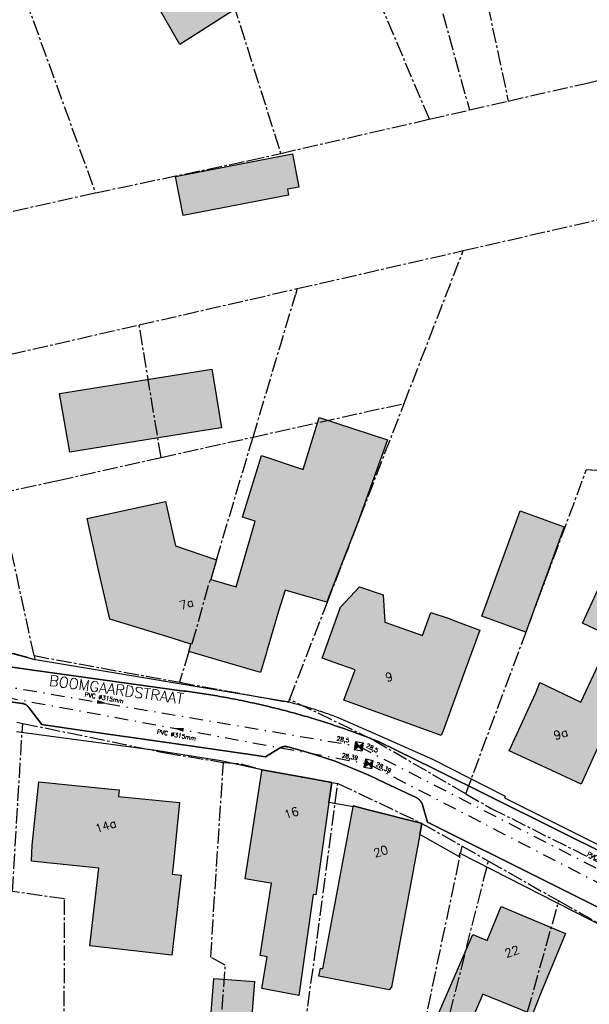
# Model space of a CAD drawing. Header units: metres. Extents: x 202952 to 203755, y 349031 to 349702.
# Tile 63 of 84: x 203461 to 203515, y 349314 to 349407. Entities that reach past the tile are written whole.
import ezdxf
from ezdxf.enums import TextEntityAlignment as Align

# ---------------------------------------------------------------- set-up
doc = ezdxf.new("R2010")
doc.units = ezdxf.units.M
doc.linetypes.add('1-200 CENTER', pattern=[4.28625, 2.8575, -0.47625, 0.47625, -0.47625])
doc.linetypes.add('1-200 DASHDOT', pattern=[2.54, 1.27, -0.635, 0, -0.635])
for name, color, linetype in [('PH-BEST-BEBOUWING', 1, 'Continuous'), ('PH-BEST-BEBOUWING-ARCERING', 254, 'Continuous'), ('PH-BEST-HUISNUMMER', 7, 'Continuous'), ('PH-BEST-KADASTRALE-GRENS', 240, '1-200 CENTER'), ('PH-BEST-PUT-HANDHAVEN', 44, 'Continuous'), ('PH-BEST-RIO-HANDHAVEN-DWA', 44, '1-200 DASHDOT'), ('PH-BEST-RIO-HANDHAVEN-RWA', 44, '1-200 DASHDOT'), ('PH-BEST-RIO-TEKST', 8, 'Continuous'), ('PH-BEST-RIO-TEKST-VLOEIVLAK', 8, 'Continuous'), ('PH-BEST-STRAATNAAM-RIOLERING', 7, 'Continuous'), ('PH-BEST-WEGDEEL', 254, 'Continuous')]:
    doc.layers.add(name, color=color, linetype=linetype)
doc.styles.add('ROMANS', font='romans.shx')

# ---------------------------------------------------------------- blocks, each defined once
blk = doc.blocks.new('*U26')
h = blk.add_hatch(color=256)
h.paths.add_polyline_path([(0, 0), (-0.375, 0.375), (-0.375, -0.375)])
h.paths.add_polyline_path([(0.375, 0.375), (0, 0), (0.375, -0.375)])
for p, q in [((-0.375, -0.375), (0.375, 0.375)), ((-0.375, 0.375), (0.375, -0.375))]:
    blk.add_line(p, q)
blk.add_lwpolyline([(-0.375, -0.375), (0.375, -0.375), (0.375, 0.375), (-0.375, 0.375)], close=True)
blk = doc.blocks.new('Materialisatie')
blk.add_solid([(-1.04, 0.173), (-1.04, -0.173), (0, 0)])
at = {"style": 'ROMANS'}
blk.add_attdef('MATERIALISATIE', (-2.631, 0.657), '', height=0.4, dxfattribs=at)

msp = doc.modelspace()

# ---------------------------------------------------------------- hatches: boundary and pattern name
at = {"layer": 'PH-BEST-BEBOUWING-ARCERING'}
for points in [[(203457.56, 349436.22), (203454.61, 349441.45), (203455.884, 349442.169), (203460.659, 349444.864), (203462.07, 349445.66), (203465.02, 349440.43), (203474.436, 349424.805), (203476.809, 349420.867), (203475.989, 349420.386), (203477.509, 349417.788), (203478.164, 349416.669), (203480.996, 349407.699), (203476.077, 349404.558), (203471.394, 349412.704), (203461.506, 349429.513)], [(203487.26, 349391.145), (203486.188, 349390.939), (203486.295, 349390.385), (203476.369, 349388.477), (203475.664, 349392.147), (203486.647, 349394.258)], [(203464.767, 349371.727), (203479.072, 349374.015), (203479.285, 349372.711), (203479.976, 349368.482), (203478.554, 349368.253), (203475.044, 349367.688), (203465.722, 349366.208)], [(203477.102, 349348.139), (203475.344, 349348.683), (203470.529, 349350.173), (203469.473, 349350.5), (203468.438, 349355.097), (203467.348, 349359.942), (203474.709, 349361.546), (203475.645, 349357.378), (203479.5, 349356.053), (203478.996, 349354.233), (203481.349, 349353.515), (203483.143, 349359.692), (203481.945, 349360.072), (203483.74, 349365.874), (203487.645, 349364.575), (203489.172, 349369.456), (203495.587, 349367.365), (203492.84, 349359.671), (203490.052, 349352.519), (203489.889, 349352.1), (203487.916, 349352.662), (203485.966, 349353.218), (203485.34, 349351.23), (203484.276, 349347.602), (203484.198, 349347.338), (203483.65, 349345.47), (203476.9, 349347.45)], [(203512.184, 349359.162), (203508.593, 349349.266), (203504.46, 349350.761), (203508.038, 349360.664)], [(203492.532, 349345.734), (203490.571, 349346.414), (203489.444, 349346.805), (203490.329, 349349.265), (203491.173, 349351.612), (203492.964, 349353.543), (203495.167, 349352.773), (203495.333, 349350.214), (203497.035, 349349.606), (203498.865, 349348.953), (203499.644, 349351.111), (203501.367, 349350.538), (203501.927, 349350.328), (203504.26, 349349.454), (203502.7, 349345.18), (203500.803, 349339.985), (203500.64, 349339.54), (203498.905, 349340.173), (203491.49, 349342.88)], [(203516.29, 349340.42), (203514.952, 349337.526), (203513.77, 349334.97), (203510.553, 349336.457), (203507.02, 349338.09), (203509.54, 349343.54), (203509.89, 349344.539), (203513.763, 349342.669), (203516.64, 349348.809), (203513.898, 349350.094), (203515.352, 349353.236), (203520.021, 349351.048), (203519.7, 349348.405), (203519.367, 349347.654), (203516.404, 349341.282), (203516.631, 349341.176)], [(203482.198, 349326.054), (203483.76, 349336.19), (203483.763, 349336.318), (203484.156, 349336.251), (203488.148, 349335.522), (203490.35, 349335.12), (203490.082, 349333.225), (203488.857, 349324.566), (203488.602, 349324.578), (203487.265, 349315.073), (203483.776, 349315.731), (203484.278, 349318.723), (203483.614, 349318.834), (203484.668, 349325.639), (203484.167, 349325.723)], [(203462.12, 349327.726), (203462.2, 349329.22), (203462.8, 349335.19), (203469.343, 349334.532), (203470.36, 349334.43), (203470.3, 349333.81), (203476.04, 349333.23), (203475.44, 349327.26), (203475.356, 349326.498), (203476.206, 349326.407), (203475.33, 349318.885), (203467.605, 349319.754), (203467.669, 349320.304), (203468.458, 349327.062), (203464.499, 349327.477), (203463.556, 349327.576)], [(203495.738, 349315.614), (203489.133, 349316.909), (203489.275, 349317.655), (203489.497, 349317.601), (203492.358, 349332.843), (203492.37, 349332.91), (203493.879, 349332.526), (203498.746, 349331.289), (203498.82, 349331.27), (203498.625, 349330.224), (203495.953, 349315.875)], [(203510.02, 349315.38), (203509.675, 349314.502), (203509.207, 349313.309), (203508.945, 349313.414), (203504.533, 349315.191), (203503.26, 349312.224), (203500.401, 349313.436), (203503.607, 349320.822), (203504.938, 349320.256), (203506.26, 349323.44), (203512.32, 349320.92)], [(203483.088, 349316.39), (203482.684, 349311.186), (203478.863, 349311.483), (203479.267, 349316.686)]]:
    msp.add_hatch(color=256, dxfattribs=at).paths.add_polyline_path(points)

# ---------------------------------------------------------------- linework, layer by layer
at = {"layer": 'PH-BEST-BEBOUWING'}
for points in [[(203457.56, 349436.22), (203454.61, 349441.45), (203455.884, 349442.169), (203460.659, 349444.864), (203462.07, 349445.66), (203465.02, 349440.43), (203474.436, 349424.805), (203476.809, 349420.867), (203475.989, 349420.386), (203477.509, 349417.788), (203478.164, 349416.669), (203480.996, 349407.699), (203476.077, 349404.558), (203471.394, 349412.704), (203461.506, 349429.513), (203457.56, 349436.22)], [(203487.26, 349391.145), (203486.188, 349390.939), (203486.295, 349390.385), (203476.369, 349388.477), (203475.664, 349392.147), (203486.647, 349394.258), (203487.26, 349391.145)], [(203464.767, 349371.727), (203479.072, 349374.015), (203479.285, 349372.711), (203479.976, 349368.482), (203478.554, 349368.253), (203475.044, 349367.688), (203465.722, 349366.208), (203464.767, 349371.727)], [(203477.102, 349348.139), (203475.344, 349348.683), (203470.529, 349350.173), (203469.473, 349350.5), (203468.438, 349355.097), (203467.348, 349359.942), (203474.709, 349361.546), (203475.645, 349357.378), (203479.5, 349356.053), (203478.996, 349354.233), (203481.349, 349353.515), (203483.143, 349359.692), (203481.945, 349360.072), (203483.74, 349365.874), (203487.645, 349364.575), (203489.172, 349369.456), (203495.587, 349367.365), (203492.84, 349359.671), (203490.052, 349352.519), (203489.889, 349352.1), (203487.916, 349352.662), (203485.966, 349353.218), (203485.34, 349351.23), (203484.276, 349347.602), (203484.198, 349347.338), (203483.65, 349345.47), (203476.9, 349347.45), (203477.102, 349348.139)], [(203512.184, 349359.162), (203508.593, 349349.266), (203504.46, 349350.761), (203508.038, 349360.664), (203512.184, 349359.162)], [(203492.532, 349345.734), (203490.571, 349346.414), (203489.444, 349346.805), (203490.329, 349349.265), (203491.173, 349351.612), (203492.964, 349353.543), (203495.167, 349352.773), (203495.333, 349350.214), (203497.035, 349349.606), (203498.865, 349348.953), (203499.644, 349351.111), (203501.367, 349350.538), (203501.927, 349350.328), (203504.26, 349349.454), (203502.7, 349345.18), (203500.803, 349339.985), (203500.64, 349339.54), (203498.905, 349340.173), (203491.49, 349342.88), (203492.532, 349345.734)], [(203516.29, 349340.42), (203514.952, 349337.526), (203513.77, 349334.97), (203510.553, 349336.457), (203507.02, 349338.09), (203509.54, 349343.54), (203509.89, 349344.539), (203513.763, 349342.669), (203516.64, 349348.809), (203513.898, 349350.094), (203515.352, 349353.236), (203520.021, 349351.048), (203519.7, 349348.405), (203519.367, 349347.654), (203516.404, 349341.282), (203516.631, 349341.176), (203516.29, 349340.42)], [(203482.198, 349326.054), (203483.76, 349336.19), (203483.763, 349336.318), (203484.156, 349336.251), (203488.148, 349335.522), (203490.35, 349335.12), (203490.082, 349333.225), (203488.857, 349324.566), (203488.602, 349324.578), (203487.265, 349315.073), (203483.776, 349315.731), (203484.278, 349318.723), (203483.614, 349318.834), (203484.668, 349325.639), (203484.167, 349325.723), (203482.198, 349326.054)], [(203462.12, 349327.726), (203462.2, 349329.22), (203462.8, 349335.19), (203469.343, 349334.532), (203470.36, 349334.43), (203470.3, 349333.81), (203476.04, 349333.23), (203475.44, 349327.26), (203475.356, 349326.498), (203476.206, 349326.407), (203475.33, 349318.885), (203467.605, 349319.754), (203467.669, 349320.304), (203468.458, 349327.062), (203464.499, 349327.477), (203463.556, 349327.576), (203462.12, 349327.726)], [(203495.738, 349315.614), (203489.133, 349316.909), (203489.275, 349317.655), (203489.497, 349317.601), (203492.358, 349332.843), (203492.37, 349332.91), (203493.879, 349332.526), (203498.746, 349331.289), (203498.82, 349331.27), (203498.625, 349330.224), (203495.953, 349315.875), (203495.738, 349315.614)], [(203510.02, 349315.38), (203509.675, 349314.502), (203509.207, 349313.309), (203508.945, 349313.414), (203504.533, 349315.191), (203503.26, 349312.224), (203500.401, 349313.436), (203503.607, 349320.822), (203504.938, 349320.256), (203506.26, 349323.44), (203512.32, 349320.92), (203510.02, 349315.38)], [(203483.088, 349316.39), (203482.684, 349311.186), (203478.863, 349311.483), (203479.267, 349316.686), (203483.088, 349316.39)]]:
    msp.add_lwpolyline(points, close=True, dxfattribs=at)
at = {"layer": 'PH-BEST-KADASTRALE-GRENS', "ltscale": 0.5}
for p, q in [((203460.108, 349412.844), (203468.132, 349390.6)), ((203514.335, 349400.929), (203521.98, 349402.681)), ((203506.935, 349399.232), (203514.335, 349400.929)), ((203503.283, 349398.393), (203506.935, 349399.232)), ((203499.507, 349397.525), (203503.283, 349398.393)), ((203485.546, 349394.311), (203499.507, 349397.525)), ((203502.706, 349385.161), (203516.639, 349388.357)), ((203487.102, 349381.582), (203502.706, 349385.161)), ((203497.151, 349370.783), (203502.706, 349385.161)), ((203472.242, 349378.174), (203487.102, 349381.582)), ((203487.102, 349381.582), (203486.936, 349381.014)), ((203482.946, 349367.619), (203486.936, 349381.014)), ((203433.017, 349369.178), (203472.242, 349378.174)), ((203474.305, 349365.695), (203472.242, 349378.174)), ((203482.946, 349367.619), (203497.151, 349370.783)), ((203489.91, 349352.037), (203497.151, 349370.783)), ((203474.305, 349365.695), (203482.946, 349367.619)), ((203479.5, 349356.053), (203482.946, 349367.619)), ((203464.643, 349363.543), (203474.305, 349365.695)), ((203502.94, 349334.05), (203514.289, 349364.573)), ((203514.289, 349364.573), (203522.208, 349364.062)), ((203459.066, 349362.328), (203464.643, 349363.543)), ((203462.365, 349347.059), (203459.906, 349358.431)), ((203479.5, 349356.053), (203478.996, 349354.233)), ((203477.235, 349348.188), (203478.933, 349354.252)), ((203478.933, 349354.252), (203478.996, 349354.233)), ((203489.62, 349351.287), (203489.91, 349352.037)), ((203486.382, 349342.943), (203489.62, 349351.287)), ((203476.9, 349347.45), (203477.102, 349348.139)), ((203477.102, 349348.139), (203477.125, 349348.218)), ((203477.125, 349348.218), (203477.235, 349348.188)), ((203462.365, 349347.059), (203462.442, 349346.702)), ((203462.365, 349347.059), (203476.049, 349344.547)), ((203476.9, 349347.45), (203476.049, 349344.547)), ((203461.783, 349346.883), (203462.442, 349346.702)), ((203476.049, 349344.547), (203486.275, 349342.67)), ((203486.275, 349342.67), (203486.382, 349342.943)), ((203460.74, 349340.81), (203461.297, 349340.685)), ((203482.69, 349273.724), (203490.921, 349335.039)), ((203488.345, 349261.401), (203502.602, 349329.133)), ((203502.602, 349329.133), (203505.068, 349327.725)), ((203488.345, 349261.401), (203505.068, 349327.725)), ((203505.068, 349327.725), (203511.687, 349323.977)), ((203491.858, 349253.75), (203511.687, 349323.977)), ((203511.687, 349323.977), (203518.415, 349320.187))]:
    msp.add_line(p, q, dxfattribs=at)
for points in [[(203482.036, 349469.885), (203489.38, 349459.59), (203496.939, 349445.913), (203506.935, 349399.232)], [(203475.494, 349461.753), (203483.351, 349453.513), (203484.169, 349452.71), (203488.014, 349448.782), (203490.734, 349450.401), (203495.097, 349442.659), (203491.668, 349440.539), (203503.283, 349398.393)], [(203469.904, 349456.688), (203474.373, 349450.85), (203485.334, 349432.795), (203484.709, 349432.422), (203499.507, 349397.525)], [(203462.07, 349445.66), (203476.809, 349420.867), (203477.665, 349418.946), (203478.504, 349416.578), (203485.546, 349394.311)], [(203468.132, 349390.6), (203482.585, 349393.631), (203485.546, 349394.311)], [(203429.944, 349382.83), (203456.226, 349387.954), (203468.132, 349390.6)], [(203461.783, 349346.883), (203457.533, 349348.047), (203457.837, 349349.207), (203456.132, 349357.578)], [(203502.94, 349334.05), (203494.215, 349339.12), (203486.382, 349342.943)], [(203465.123, 349288.364), (203465.238, 349324.175), (203460.339, 349324.85), (203461.297, 349340.685)], [(203461.297, 349340.685), (203474.732, 349337.908), (203480.157, 349337.011)], [(203478.061, 349283.816), (203480.338, 349317.937), (203478.969, 349318.677), (203480.157, 349337.011)], [(203480.157, 349337.011), (203481.811, 349336.891), (203483.78, 349336.32), (203490.35, 349335.12), (203490.921, 349335.039)], [(203490.921, 349335.039), (203498.82, 349331.27), (203502.602, 349329.133)], [(203502.94, 349334.05), (203505.339, 349332.678), (203515.913, 349327.376)]]:
    msp.add_lwpolyline(points, dxfattribs=at)
at = {"layer": 'PH-BEST-RIO-HANDHAVEN-DWA'}
for p, q in [((203445.744, 349346.528), (203492.896, 349338.528)), ((203492.896, 349338.528), (203539.792, 349314.432))]:
    msp.add_line(p, q, dxfattribs=at)
at = {"layer": 'PH-BEST-RIO-HANDHAVEN-RWA'}
for p, q in [((203456.976, 349343.648), (203493.808, 349336.864)), ((203493.808, 349336.864), (203541.344, 349312.224))]:
    msp.add_line(p, q, dxfattribs=at)
at = {"layer": 'PH-BEST-WEGDEEL'}
for points in [[(203457.641, 349347.972), (203462.195, 349346.75), (203462.319, 349346.717), (203486.165, 349342.735), (203486.332, 349342.693), (203486.498, 349342.651), (203486.664, 349342.608), (203486.83, 349342.564), (203486.996, 349342.519), (203487.162, 349342.474), (203487.328, 349342.428), (203487.493, 349342.381), (203487.658, 349342.334), (203487.823, 349342.286), (203487.988, 349342.237), (203488.153, 349342.188), (203488.318, 349342.138), (203488.482, 349342.087), (203488.646, 349342.036), (203488.81, 349341.984), (203488.973, 349341.931), (203489.136, 349341.877), (203489.299, 349341.823), (203489.462, 349341.768), (203489.624, 349341.712), (203489.786, 349341.656), (203489.948, 349341.599), (203490.11, 349341.541), (203490.272, 349341.483), (203490.433, 349341.424), (203490.594, 349341.364), (203490.755, 349341.303), (203490.916, 349341.242), (203491.076, 349341.18), (203495.296, 349339.311), (203499.878, 349337.268), (203506.647, 349333.835), (203506.567, 349333.678), (203530.914, 349321.475)], [(203453.51, 349346.929), (203462.271, 349345.692), (203476.457, 349343.726), (203476.666, 349343.699), (203476.874, 349343.671), (203477.083, 349343.643), (203477.291, 349343.614), (203477.5, 349343.585), (203477.708, 349343.555), (203477.916, 349343.525), (203478.124, 349343.494), (203478.332, 349343.462), (203478.54, 349343.43), (203478.747, 349343.397), (203478.955, 349343.363), (203479.162, 349343.329), (203479.37, 349343.294), (203479.577, 349343.259), (203479.784, 349343.223), (203479.992, 349343.187), (203480.199, 349343.15), (203480.406, 349343.113), (203480.613, 349343.075), (203480.82, 349343.036), (203481.026, 349342.997), (203481.233, 349342.957), (203481.439, 349342.916), (203481.645, 349342.875), (203481.852, 349342.833), (203482.058, 349342.791), (203482.264, 349342.748), (203482.469, 349342.705), (203482.675, 349342.661), (203482.88, 349342.616), (203483.086, 349342.571), (203483.291, 349342.525), (203483.496, 349342.479), (203483.702, 349342.432), (203483.907, 349342.385), (203484.112, 349342.337), (203484.316, 349342.288), (203484.521, 349342.239), (203484.725, 349342.189), (203484.93, 349342.139), (203485.134, 349342.088), (203485.338, 349342.037), (203485.542, 349341.985), (203485.745, 349341.932), (203485.949, 349341.879), (203486.152, 349341.825), (203486.355, 349341.77), (203486.558, 349341.715), (203486.761, 349341.66), (203486.964, 349341.604), (203487.167, 349341.547), (203487.369, 349341.49), (203487.571, 349341.432), (203487.773, 349341.374), (203487.975, 349341.315), (203488.177, 349341.256), (203488.379, 349341.196), (203488.58, 349341.135), (203488.781, 349341.074), (203488.982, 349341.012), (203489.183, 349340.95), (203489.384, 349340.887), (203489.585, 349340.824), (203489.785, 349340.76), (203489.985, 349340.695), (203490.185, 349340.629), (203490.384, 349340.563), (203490.584, 349340.497), (203490.783, 349340.43), (203490.983, 349340.363), (203491.182, 349340.295), (203491.381, 349340.227), (203491.58, 349340.158), (203491.778, 349340.088), (203491.977, 349340.018), (203492.175, 349339.947), (203492.373, 349339.875), (203492.571, 349339.803), (203492.768, 349339.731), (203492.965, 349339.658), (203493.162, 349339.585), (203493.359, 349339.511), (203493.556, 349339.436), (203493.752, 349339.36), (203493.948, 349339.284), (203494.144, 349339.208), (203494.34, 349339.131), (203494.536, 349339.054), (203494.731, 349338.976), (203499.901, 349336.451), (203539.15, 349316.913)], [(203539.15, 349316.913), (203499.901, 349336.451), (203494.731, 349338.976), (203494.536, 349339.054), (203494.34, 349339.131), (203494.144, 349339.208), (203493.948, 349339.284), (203493.752, 349339.36), (203493.556, 349339.436), (203493.359, 349339.511), (203493.162, 349339.585), (203492.965, 349339.658), (203492.768, 349339.731), (203492.571, 349339.803), (203492.373, 349339.875), (203492.175, 349339.947), (203491.977, 349340.018), (203491.778, 349340.088), (203491.58, 349340.158), (203491.381, 349340.227), (203491.182, 349340.295), (203490.983, 349340.363), (203490.783, 349340.43), (203490.584, 349340.497), (203490.384, 349340.563), (203490.185, 349340.629), (203489.985, 349340.695), (203489.785, 349340.76), (203489.585, 349340.824), (203489.384, 349340.887), (203489.183, 349340.95), (203488.982, 349341.012), (203488.781, 349341.074), (203488.58, 349341.135), (203488.379, 349341.196), (203488.177, 349341.256), (203487.975, 349341.315), (203487.773, 349341.374), (203487.571, 349341.432), (203487.369, 349341.49), (203487.167, 349341.547), (203486.964, 349341.604), (203486.761, 349341.66), (203486.558, 349341.715), (203486.355, 349341.77), (203486.152, 349341.825), (203485.949, 349341.879), (203485.745, 349341.932), (203485.542, 349341.985), (203485.338, 349342.037), (203485.134, 349342.088), (203484.93, 349342.139), (203484.725, 349342.189), (203484.521, 349342.239), (203484.316, 349342.288), (203484.112, 349342.337), (203483.907, 349342.385), (203483.702, 349342.432), (203483.496, 349342.479), (203483.291, 349342.525), (203483.086, 349342.571), (203482.88, 349342.616), (203482.675, 349342.661), (203482.469, 349342.705), (203482.264, 349342.748), (203482.058, 349342.791), (203481.852, 349342.833), (203481.645, 349342.875), (203481.439, 349342.916), (203481.233, 349342.957), (203481.026, 349342.997), (203480.82, 349343.036), (203480.613, 349343.075), (203480.406, 349343.113), (203480.199, 349343.15), (203479.992, 349343.187), (203479.784, 349343.223), (203479.577, 349343.259), (203479.37, 349343.294), (203479.162, 349343.329), (203478.955, 349343.363), (203478.747, 349343.397), (203478.54, 349343.43), (203478.332, 349343.462), (203478.124, 349343.494), (203477.916, 349343.525), (203477.708, 349343.555), (203477.5, 349343.585), (203477.291, 349343.614), (203477.083, 349343.643), (203476.874, 349343.671), (203476.666, 349343.699), (203476.457, 349343.726), (203462.271, 349345.692), (203453.51, 349346.929)], [(203458.003, 349343.015), (203461.214, 349342.567), (203461.236, 349342.565), (203461.258, 349342.562), (203461.28, 349342.559), (203461.302, 349342.555), (203461.324, 349342.55), (203461.346, 349342.545), (203461.367, 349342.54), (203461.389, 349342.534), (203461.41, 349342.527), (203461.431, 349342.52), (203461.452, 349342.512), (203461.473, 349342.504), (203461.493, 349342.495), (203461.513, 349342.486), (203461.533, 349342.476), (203461.553, 349342.466), (203461.572, 349342.455), (203461.591, 349342.443), (203461.61, 349342.431), (203461.629, 349342.419), (203461.647, 349342.406), (203461.665, 349342.393), (203461.682, 349342.379), (203461.699, 349342.365), (203461.716, 349342.35), (203461.732, 349342.335), (203461.748, 349342.32), (203461.764, 349342.304), (203461.779, 349342.288), (203461.794, 349342.271), (203461.809, 349342.254), (203461.823, 349342.237), (203461.836, 349342.219), (203461.849, 349342.201), (203461.861, 349342.182), (203461.873, 349342.163), (203463.108, 349340.576), (203466.271, 349340.118), (203475.95, 349338.715), (203482.458, 349337.773), (203484.119, 349337.532), (203485.42, 349338.338), (203485.44, 349338.351), (203485.46, 349338.363), (203485.48, 349338.375), (203485.501, 349338.386), (203485.522, 349338.397), (203485.543, 349338.408), (203485.564, 349338.418), (203485.585, 349338.427), (203485.607, 349338.436), (203485.629, 349338.444), (203485.651, 349338.452), (203485.674, 349338.459), (203485.697, 349338.466), (203485.719, 349338.472), (203485.742, 349338.478), (203485.765, 349338.483), (203485.788, 349338.488), (203485.811, 349338.492), (203485.834, 349338.495), (203485.858, 349338.498), (203485.881, 349338.5), (203485.905, 349338.502), (203485.928, 349338.503), (203485.952, 349338.504), (203485.976, 349338.504), (203485.999, 349338.503), (203486.023, 349338.502), (203486.046, 349338.5), (203486.07, 349338.498), (203486.093, 349338.496), (203486.116, 349338.492), (203486.139, 349338.488), (203486.162, 349338.484), (203486.185, 349338.479), (203486.208, 349338.474), (203486.231, 349338.468), (203488.133, 349337.952), (203490.658, 349337.118), (203493.817, 349335.797), (203495.391, 349335.057), (203498.356, 349333.663), (203498.38, 349333.648), (203498.404, 349333.633), (203498.427, 349333.617), (203498.45, 349333.6), (203498.473, 349333.583), (203498.495, 349333.565), (203498.516, 349333.547), (203498.537, 349333.528), (203498.558, 349333.509), (203498.578, 349333.489), (203498.598, 349333.469), (203498.618, 349333.449), (203498.637, 349333.428), (203498.655, 349333.406), (203498.673, 349333.384), (203498.69, 349333.362), (203498.707, 349333.339), (203498.724, 349333.316), (203498.739, 349333.292), (203498.754, 349333.268), (203498.769, 349333.244), (203498.783, 349333.22), (203498.797, 349333.195), (203498.81, 349333.17), (203498.822, 349333.145), (203498.834, 349333.119), (203498.845, 349333.093), (203498.855, 349333.067), (203498.865, 349333.04), (203498.874, 349333.013), (203499.349, 349331.398), (203520.945, 349320.605)], [(203520.945, 349320.605), (203499.349, 349331.398), (203498.874, 349333.013), (203498.865, 349333.04), (203498.855, 349333.067), (203498.845, 349333.093), (203498.834, 349333.119), (203498.822, 349333.145), (203498.81, 349333.17), (203498.797, 349333.195), (203498.783, 349333.22), (203498.769, 349333.244), (203498.754, 349333.268), (203498.739, 349333.292), (203498.724, 349333.316), (203498.707, 349333.339), (203498.69, 349333.362), (203498.673, 349333.384), (203498.655, 349333.406), (203498.637, 349333.428), (203498.618, 349333.449), (203498.598, 349333.469), (203498.578, 349333.489), (203498.558, 349333.509), (203498.537, 349333.528), (203498.516, 349333.547), (203498.495, 349333.565), (203498.473, 349333.583), (203498.45, 349333.6), (203498.427, 349333.617), (203498.404, 349333.633), (203498.38, 349333.648), (203498.356, 349333.663), (203495.391, 349335.057), (203493.817, 349335.797), (203490.658, 349337.118), (203488.133, 349337.952), (203486.231, 349338.468), (203486.208, 349338.474), (203486.185, 349338.479), (203486.162, 349338.484), (203486.139, 349338.488), (203486.116, 349338.492), (203486.093, 349338.496), (203486.07, 349338.498), (203486.046, 349338.5), (203486.023, 349338.502), (203485.999, 349338.503), (203485.976, 349338.504), (203485.952, 349338.504), (203485.928, 349338.503), (203485.905, 349338.502), (203485.881, 349338.5), (203485.858, 349338.498), (203485.834, 349338.495), (203485.811, 349338.492), (203485.788, 349338.488), (203485.765, 349338.483), (203485.742, 349338.478), (203485.719, 349338.472), (203485.697, 349338.466), (203485.674, 349338.459), (203485.651, 349338.452), (203485.629, 349338.444), (203485.607, 349338.436), (203485.585, 349338.427), (203485.564, 349338.418), (203485.543, 349338.408), (203485.522, 349338.397), (203485.501, 349338.386), (203485.48, 349338.375), (203485.46, 349338.363), (203485.44, 349338.351), (203485.42, 349338.338), (203484.119, 349337.532), (203482.458, 349337.773), (203475.95, 349338.715), (203466.271, 349340.118), (203463.108, 349340.576), (203461.873, 349342.163), (203461.861, 349342.182), (203461.849, 349342.201), (203461.836, 349342.219), (203461.823, 349342.237), (203461.809, 349342.254), (203461.794, 349342.271), (203461.779, 349342.288), (203461.764, 349342.304), (203461.748, 349342.32), (203461.732, 349342.335), (203461.716, 349342.35), (203461.699, 349342.365), (203461.682, 349342.379), (203461.665, 349342.393), (203461.647, 349342.406), (203461.629, 349342.419), (203461.61, 349342.431), (203461.591, 349342.443), (203461.572, 349342.455), (203461.553, 349342.466), (203461.533, 349342.476), (203461.513, 349342.486), (203461.493, 349342.495), (203461.473, 349342.504), (203461.452, 349342.512), (203461.431, 349342.52), (203461.41, 349342.527), (203461.389, 349342.534), (203461.367, 349342.54), (203461.346, 349342.545), (203461.324, 349342.55), (203461.302, 349342.555), (203461.28, 349342.559), (203461.258, 349342.562), (203461.236, 349342.565), (203461.214, 349342.567), (203458.003, 349343.015)], [(203519.104, 349319.914), (203502.365, 349328.472), (203502.286, 349328.164), (203498.625, 349330.224), (203498.82, 349331.27), (203498.746, 349331.289), (203493.879, 349332.526), (203492.37, 349332.91), (203492.358, 349332.843), (203490.082, 349333.225), (203490.35, 349335.12), (203488.148, 349335.522), (203484.156, 349336.251), (203483.763, 349336.318), (203479.933, 349337.147), (203475.739, 349337.814), (203473.798, 349338.122), (203465.848, 349339.193), (203460.714, 349339.885)]]:
    msp.add_lwpolyline(points, dxfattribs=at)

# ---------------------------------------------------------------- block references
at = {"layer": 'PH-BEST-PUT-HANDHAVEN'}
for p, rotation in [((203492.896, 349338.528), 350.3706627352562), ((203493.808, 349336.864), 349.5637916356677)]:
    msp.add_blockref('*U26', p, dxfattribs=dict(at, rotation=rotation))
at = {"layer": 'PH-BEST-RIO-TEKST'}
ref = msp.add_blockref('Materialisatie', (203469.32, 349342.528), dxfattribs=dict(at, rotation=349.9131528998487))
ref.add_attrib('MATERIALISATIE', 'PVC %%c315mm ', (203467.106, 349343.212), dxfattribs={"layer": '0', "height": 0.4, "rotation": 349.91315, "style": 'ROMANS'})
ref = msp.add_blockref('Materialisatie', (203475.392, 349340.256), dxfattribs=dict(at, rotation=169.5643025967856))
ref.add_attrib('MATERIALISATIE', 'PVC %%c315mm ', (203473.906, 349339.721), dxfattribs={"layer": '0', "height": 0.4, "rotation": 349.5643, "style": 'ROMANS'})
at = {"layer": 'PH-BEST-RIO-TEKST', "rotation": 332.8050938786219}
msp.add_blockref('Materialisatie', (203516.344, 349326.48), dxfattribs=at).add_auto_attribs({'MATERIALISATIE': 'PVC %%c315mm '})

# ---------------------------------------------------------------- texts
at = {"layer": 'PH-BEST-HUISNUMMER', "style": 'ROMANS'}
for s, p in [('7a', (203476.697, 349351.928)), ('9', (203495.73, 349345.058)), ('9a', (203511.864, 349339.707)), ('16', (203486.553, 349332.255)), ('14a', (203469.101, 349331.039)), ('20', (203494.951, 349328.642)), ('22', (203507.28, 349319.225))]:
    msp.add_text(s, height=0.8, rotation=17.9, dxfattribs=at).set_placement(p, align=Align.MIDDLE_CENTER)
at = {"layer": 'PH-BEST-RIO-TEKST-VLOEIVLAK', "style": 'ROMANS'}
for s, rotation, p in [('28,5', 350.36837, (203491.407, 349339.172)), ('28,5', 332.80509, (203494.156, 349338.367)), ('28,39', 349.27762, (203492.058, 349337.549)), ('28,39', 332.62669, (203495.218, 349336.528))]:
    msp.add_text(s, height=0.4, rotation=rotation, dxfattribs=at).set_placement(p, align=Align.MIDDLE_CENTER)
at = {"layer": 'PH-BEST-STRAATNAAM-RIOLERING', "style": 'ROMANS'}
msp.add_text('BOOMGAARDSTRAAT', height=1, rotation=352.10979, dxfattribs=at).set_placement((203463.74, 349344.246))

doc.saveas('drawing.dxf')
